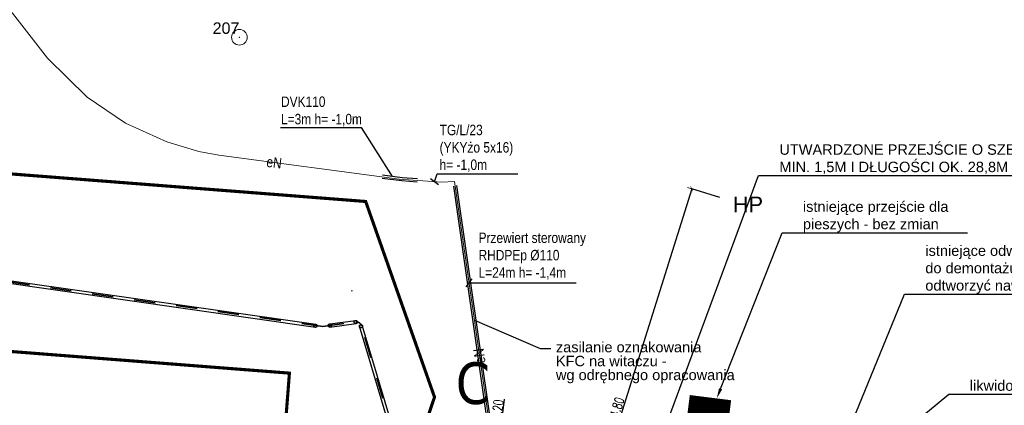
# Model space of a CAD drawing. Header units: millimetres. Extents: x 0 to 6566002, y 0 to 5716629.
# Tile 90 of 99: x 6564810 to 6564904, y 5715957 to 5715994. Entities that reach past the tile are written whole.
import ezdxf
from ezdxf import colors
from ezdxf.entities.mleader import LeaderData, LeaderLine
from ezdxf.enums import TextEntityAlignment as Align
from ezdxf.math import Vec2, Vec3

# ---------------------------------------------------------------- set-up
doc = ezdxf.new("R2010")
doc.units = ezdxf.units.MM
for name, pattern in [('413-500', [1, 0.5, -0.5]), ('DASHDOT', [25.4, 12.7, -6.35, 0, -6.35]), ('DASHED', [19.05, 12.7, -6.35]), ('JIS_02_1.0', [40.64, 20.32, -20.32])]:
    doc.linetypes.add(name, pattern=pattern)
for name, color, linetype, lineweight in [('_DOO-inwentaryzacja', 108, 'Continuous', 18), ('E-LINIA KABLOWA', 10, 'Continuous', 35), ('E-rys_sieci_nn_Amrest', 10, 'Continuous', 18), ('MBC_opisy', 255, 'Continuous', 13), ('MBC_symbole', 255, 'Continuous', 13), ('MBC_wymiar_ogolne', 133, 'Continuous', 13), ('MBC_zakres', 160, 'Continuous', 35), ('MBC_zakres_2', 160, 'Continuous', 35)]:
    doc.layers.add(name, color=color, linetype=linetype, lineweight=lineweight)
for name, color, linetype in [('E-PRZEPUST', 5, 'Continuous'), ('E-przepusty', 200, 'Continuous'), ('E-sieci_en_txt', 10, 'Continuous'), ('E-txt_sieci_nn_Amrest', 151, 'Continuous')]:
    doc.layers.add(name, color=color, linetype=linetype)
doc.styles.add('MtXpl_Arial_Narrow', font='ARIALN.TTF')
doc.styles.add('opis', font='tahoma.ttf', dxfattribs={"height": 8})
doc.styles.add('SIMPLEX', font='simplex.shx', dxfattribs={"width": 0.7})
doc.styles.get("Standard").update_dxf_attribs({"font": 'arial.ttf'})
doc.styles.add('wr-ruska-mdcp4-ac-nowa_mapa$1$Style-Arial', font='arial.ttf')
doc.dimstyles.new('maadST', dxfattribs={"dimscale": 0.0075, "dimtxt": 120, "dimasz": 1, "dimexe": 0.25, "dimexo": 100, "dimgap": 15, "dimtad": 1, "dimrnd": 0.1, "dimzin": 0, "dimdsep": 46, "dimtxsty": 'SIMPLEX', "dimblk": 'MaadTick', "dimcen": 0, "dimdle": 0.2, "dimclrd": 256, "dimclre": 256, "dimclrt": 256, "dimadec": 0, "dimazin": 0, "dimtfac": 1, "dimtmove": 1, "dimatfit": 3, "dimldrblk": 'INTEGRAL', "dimfxl": 1, "dimtolj": 1, "dimtzin": 0, "dimarcsym": 0})

# ---------------------------------------------------------------- blocks, each defined once
blk = doc.blocks.new('_None')
blk = doc.blocks.new('MaadTick')
at = {"color": 0}
blk.add_line((0, -55), (0, 55), dxfattribs=at)
at = {"color": 0, "const_width": 7.5}
blk.add_lwpolyline([(25, 25), (-25, -25)], dxfattribs=at)
blk = doc.blocks.new('*D64')
at = {"layer": 'Defpoints', "color": 0, "transparency": 16777216}
for p in [(6564856.659, 5715954.727), (6564858.099, 5715954.545), (6564854.473, 5715951.777)]:
    blk.add_point(p, dxfattribs=at)
at = {"layer": 'MBC_wymiar_ogolne', "lineweight": -2, "transparency": 16777216}
for p, q in [((6564856.251, 5715955.048), (6564856.519, 5715957.176)), ((6564857.899, 5715952.958), (6564856.251, 5715955.048)), ((6564857.403, 5715954.633), (6564858.101, 5715954.545)), ((6564857.7, 5715951.378), (6564858.098, 5715954.538)), ((6564855.217, 5715951.683), (6564857.701, 5715951.37))]:
    blk.add_line(p, q, dxfattribs=at)
at = {"layer": 'MBC_wymiar_ogolne', "lineweight": -2, "transparency": 16777216, "xscale": 0.0075, "yscale": 0.0075, "zscale": 0.0075}
for p, rotation in [((6564858.099, 5715954.545), 82.81540142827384), ((6564857.699, 5715951.37), 262.8154014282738)]:
    blk.add_blockref('MaadTick', p, dxfattribs=dict(at, rotation=rotation))
at = {"layer": 'MBC_wymiar_ogolne', "transparency": 16777216, "insert": (6564855.827, 5715956.182), "char_height": 0.9, "attachment_point": 5, "rotation": 82.8154, "style": 'SIMPLEX'}
blk.add_mtext('\\A1;3.20', dxfattribs=at)
blk = doc.blocks.new('_Integral')
at = {"color": 0, "linetype": 'ByBlock', "lineweight": -2}
for start, end in [(102, 168), (282, 348)]:
    blk.add_arc((0, 0), 0.454, start, end, dxfattribs=at)
blk = doc.blocks.new('*D99')
at = {"layer": 'Defpoints', "color": 0, "transparency": 16777216}
for p in [(6564877.88, 5715976.29), (6564861.043, 5715934.595), (6564864.443, 5715933.527)]:
    blk.add_point(p, dxfattribs=at)
at = {"layer": 'MBC_wymiar_ogolne', "lineweight": -2, "transparency": 16777216}
for p, q in [((6564874.477, 5715977.351), (6564861.045, 5715934.602)), ((6564877.164, 5715976.515), (6564874.477, 5715977.359)), ((6564863.728, 5715933.751), (6564861.041, 5715934.596))]:
    blk.add_line(p, q, dxfattribs=at)
at = {"layer": 'MBC_wymiar_ogolne', "lineweight": -2, "transparency": 16777216, "xscale": 0.0075, "yscale": 0.0075, "zscale": 0.0075}
for p, rotation in [((6564874.479, 5715977.359), 72.5568132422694), ((6564861.043, 5715934.595), 252.5568132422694)]:
    blk.add_blockref('MaadTick', p, dxfattribs=dict(at, rotation=rotation))
at = {"layer": 'MBC_wymiar_ogolne', "transparency": 16777216, "insert": (6564867.224, 5715956.145), "char_height": 0.9, "attachment_point": 5, "rotation": 72.55681, "style": 'SIMPLEX'}
blk.add_mtext('\\A1;44.80', dxfattribs=at)
blk = doc.blocks.new('*U332')
for q in [(0, 0.05), (0, 0.05), (0, 0)]:
    blk.add_line((0, 0), q)
for radius in [0.75, 0.0239]:
    blk.add_circle((0, 0), radius)

msp = doc.modelspace()

# ---------------------------------------------------------------- linework, layer by layer
at = {"color": 0, "linetype": 'JIS_02_1.0', "lineweight": 35, "ltscale": 0.1}
for p, q in [((6564839.057, 5715964.146), (6564779.599, 5715972.57)), ((6564839.057, 5715964.146), (6564842.23, 5715964.57)), ((6564845.96, 5715953.369), (6564842.776, 5715964.216))]:
    msp.add_line(p, q, dxfattribs=at)
at = {"layer": 'E-LINIA KABLOWA', "color": 0, "linetype": 'ByBlock'}
msp.add_arc((6564842.296, 5715964.075), 0.5, 16.35811, 97.62431, dxfattribs=at)
at = {"layer": 'E-PRZEPUST'}
for p, q in [((6564781.833, 5715972.408), (6564838.382, 5715964.361)), ((6564838.361, 5715964.054), (6564781.875, 5715972.142)), ((6564839.731, 5715964.39), (6564842.23, 5715964.725)), ((6564839.731, 5715964.082), (6564842.25, 5715964.418))]:
    msp.add_line(p, q, dxfattribs=at)
at = {"layer": 'E-PRZEPUST', "linetype": 'DASHED'}
for p, q in [((6564841.872, 5715967.51), (6564841.845, 5715967.598)), ((6564845.839, 5715953.278), (6564842.571, 5715964.172)), ((6564846.111, 5715953.378), (6564842.843, 5715964.271))]:
    msp.add_line(p, q, dxfattribs=at)
for centre in [(6564842.23, 5715964.57), (6564838.361, 5715964.209), (6564839.731, 5715964.236), (6564842.725, 5715964.172)]:
    msp.add_circle(centre, 0.154, dxfattribs=at)
at = {"layer": 'E-przepusty'}
for p, q in [((6564846.652, 5715978.11), (6564844.752, 5715978.346)), ((6564846.682, 5715978.409), (6564844.789, 5715978.644)), ((6564848.129, 5715977.998), (6564846.652, 5715978.11)), ((6564848.152, 5715978.298), (6564846.682, 5715978.409))]:
    msp.add_line(p, q, dxfattribs=at)
at = {"layer": 'E-txt_sieci_nn_Amrest'}
for p, q in [((6564842.752, 5715983.218), (6564845.735, 5715978.526)), ((6564852.829, 5715967.942), (6564853.388, 5715968.711))]:
    msp.add_line(p, q, dxfattribs=at)
at = {"layer": 'MBC_symbole', "linetype": '413-500', "const_width": 4}
msp.add_lwpolyline([(6564875.649, 5715952.326), (6564876.277, 5715957.317)], dxfattribs=at)

# ---------------------------------------------------------------- block references
at = {"layer": '_DOO-inwentaryzacja'}
ref = msp.add_blockref('*U332', (6564831.05, 5715991.882), dxfattribs=at)
ref.add_attrib('NR', '207', dxfattribs={"layer": '0', "height": 1.1, "style": 'wr-ruska-mdcp4-ac-nowa_mapa$1$Style-Arial'}).set_placement((6564831.05, 5715991.882), align=Align.BOTTOM_RIGHT)

# ---------------------------------------------------------------- texts
at = {"layer": 'E-rys_sieci_nn_Amrest', "style": 'MtXpl_Arial_Narrow'}
for rotation, p in [(352.84999, (6564834.389, 5715979.862)), (98.1292, (6564854.099, 5715961.308))]:
    msp.add_text('eN', height=1, rotation=rotation, dxfattribs=at).set_placement(p, align=Align.MIDDLE)
at = {"layer": 'E-txt_sieci_nn_Amrest', "insert": (6564850.274, 5715983.493), "char_height": 1, "width": 7.27154, "attachment_point": 1, "style": 'MtXpl_Arial_Narrow', "bg_fill": 3, "box_fill_scale": 1, "bg_fill_color": 256, "bg_fill_transparency": 0}
msp.add_mtext('TG/L/23 (YKYżo 5x16)\\Ph= -1,0m', dxfattribs=at)
at = {"layer": 'MBC_opisy', "lineweight": 13, "insert": (6564878.417, 5715976.604), "char_height": 1.5, "attachment_point": 1}
msp.add_mtext_dynamic_manual_height_columns('HP', width=3.03601, gutter_width=0.125, heights=[0], dxfattribs=at)
at = {"layer": 'MBC_zakres', "color": 160, "insert": (6564851.822, 5715960.708), "char_height": 4, "attachment_point": 1, "style": 'opis'}
msp.add_mtext_dynamic_manual_height_columns('C', width=4.8161, gutter_width=5, heights=[0], dxfattribs=at)

# ---------------------------------------------------------------- dimensions: what is measured, and where the dimension line sits
at = {"layer": 'MBC_wymiar_ogolne'}
dim = msp.add_linear_dim(base=(6564858.099, 5715954.545), p1=(6564854.473, 5715951.777), p2=(6564856.659, 5715954.727), angle=262.8154, dimstyle='maadST', dxfattribs=at)
dim.commit()
dim.dimension.update_dxf_attribs({"geometry": '*D64', "text_midpoint": (6564856.265, 5715955.159), "dimtype": 160})

# ---------------------------------------------------------------- next in the draw order: linework, layer by layer
at = {"layer": 'E-przepusty'}
for p, q in [((6564854.88, 5715954.94), (6564851.624, 5715977.61)), ((6564855.182, 5715954.943), (6564851.921, 5715977.653))]:
    msp.add_line(p, q, dxfattribs=at)
at = {"layer": 'E-rys_sieci_nn_Amrest'}
msp.add_line((6564855.032, 5715954.932), (6564851.714, 5715978.039), dxfattribs=at)
msp.add_lwpolyline([(6564851.714, 5715978.039), (6564850.461, 5715977.972), (6564846.405, 5715978.28), (6564829.079, 5715980.561), (6564827.166, 5715980.913), (6564824.082, 5715981.848), (6564820.111, 5715983.636), (6564816.427, 5715986.146), (6564812.638, 5715989.867), (6564795.614, 5716011.761), (6564792.384, 5716012.531), (6564779.543, 5716029.083), (6564781.173, 5716039.429)], dxfattribs=at)
at = {"layer": 'E-txt_sieci_nn_Amrest'}
for p, q in [((6564850.156, 5715977.745), (6564849.387, 5715978.304)), ((6564849.772, 5715978.024), (6564850.042, 5715978.782)), ((6564850.042, 5715978.782), (6564857.787, 5715978.782))]:
    msp.add_line(p, q, dxfattribs=at)

# ---------------------------------------------------------------- next in the draw order: leaders
at = {"layer": 'MBC_opisy', "color": 0}
ml = msp.add_multileader_mtext('Standard', dxfattribs=at)
ml.set_content('UTWARDZONE PRZEJŚCIE O SZEROKOŚCI MIN. 1,5M I DŁUGOŚCI OK. 28,8M')
ml.set_leader_properties()
ml.build(insert=Vec2(0, 0))
ml.multileader.update_dxf_attribs({"text_left_attachment_type": 5, "text_right_attachment_type": 5, "dogleg_length": 1, "arrow_head_size": 1})
ctx = ml.context
ctx.base_point, ctx.char_height, ctx.arrow_head_size, ctx.landing_gap_size, ctx.plane_origin = Vec3(6564881.894, 5715978.614), 1, 1, 1, Vec3(6564906.554, 5715964.428)
ctx.left_attachment, ctx.right_attachment = 5, 5
notes = []
notes.append((ctx, [(0, (1, 1, 0), (6564880.894, 5715978.614), (1, 0), 1, [(0, [(6564869.166, 5715947.002)], 0, [])])]))
ctx.mtext.insert, ctx.mtext.width, ctx.mtext.line_spacing_style, ctx.mtext.flow_direction = Vec3(6564882.894, 5715981.616), 29.31316, 2, 5
ctx.mtext.has_bg_fill, ctx.mtext.bg_color, ctx.mtext.bg_scale_factor, ctx.mtext.bg_transparency, ctx.mtext.use_window_bg_color = 1, -1027028792, 1.5, 0, 1
for ctx, leaders in notes:
    for number, flags, end, landing, length, lines in leaders:
        leader = LeaderData()
        leader.index, (leader.has_last_leader_line, leader.has_dogleg_vector, leader.attachment_direction) = number, flags
        leader.last_leader_point, leader.dogleg_vector, leader.dogleg_length = Vec3(end), Vec3(landing), length
        for number, points, colour, breaks in lines:
            line = LeaderLine()
            line.index, line.vertices, line.color, line.breaks = number, Vec3.list(points), colors.encode_raw_color(colour), breaks
            leader.lines.append(line)
        ctx.leaders.append(leader)

# ---------------------------------------------------------------- next in the draw order: texts
at = {"layer": 'E-txt_sieci_nn_Amrest', "insert": (6564835.048, 5715986.204), "char_height": 1, "width": 7.9075, "attachment_point": 1, "style": 'MtXpl_Arial_Narrow', "bg_fill": 3, "box_fill_scale": 1, "bg_fill_color": 256, "bg_fill_transparency": 0}
msp.add_mtext('DVK110\\PL=3m h= -1,0m', dxfattribs=at)

# ---------------------------------------------------------------- next in the draw order: leaders
at = {"layer": 'MBC_opisy', "color": 0}
ml = msp.add_multileader_mtext('Standard', dxfattribs=at)
ml.set_content('istniejące odwodnienie liniowe\\Pdo demontażu / po demontażu\\Podtworzyć nawierzchnię drogi')
ml.set_leader_properties()
ml.build(insert=Vec2(0, 0))
ml.multileader.update_dxf_attribs({"text_left_attachment_type": 5, "text_right_attachment_type": 5, "dogleg_length": 1, "arrow_head_size": 1})
ctx = ml.context
ctx.base_point, ctx.char_height, ctx.arrow_head_size, ctx.landing_gap_size, ctx.plane_origin = Vec3(6564895.907, 5715967.251), 1, 1, 1, Vec3(6564928.475, 5715954.227)
ctx.left_attachment, ctx.right_attachment = 5, 5
notes = []
notes.append((ctx, [(0, (1, 1, 0), (6564894.907, 5715967.251), (1, 0), 1, [(0, [(6564888.18, 5715950.83)], 0, [])])]))
ctx.mtext.insert, ctx.mtext.line_spacing_style, ctx.mtext.flow_direction = Vec3(6564896.907, 5715971.917), 2, 5
ctx.mtext.has_bg_fill, ctx.mtext.bg_color, ctx.mtext.bg_scale_factor, ctx.mtext.bg_transparency, ctx.mtext.use_window_bg_color = 1, -1027028792, 1.5, 0, 1
for ctx, leaders in notes:
    for number, flags, end, landing, length, lines in leaders:
        leader = LeaderData()
        leader.index, (leader.has_last_leader_line, leader.has_dogleg_vector, leader.attachment_direction) = number, flags
        leader.last_leader_point, leader.dogleg_vector, leader.dogleg_length = Vec3(end), Vec3(landing), length
        for number, points, colour, breaks in lines:
            line = LeaderLine()
            line.index, line.vertices, line.color, line.breaks = number, Vec3.list(points), colors.encode_raw_color(colour), breaks
            leader.lines.append(line)
        ctx.leaders.append(leader)

# ---------------------------------------------------------------- next in the draw order: linework, layer by layer
at = {"layer": 'E-txt_sieci_nn_Amrest'}
msp.add_line((6564835.007, 5715983.218), (6564842.752, 5715983.218), dxfattribs=at)

# ---------------------------------------------------------------- next in the draw order: leaders
at = {"layer": 'MBC_opisy', "color": 0}
ml = msp.add_multileader_mtext('Standard', dxfattribs=at)
ml.set_content('istniejące przejście dla\\Ppieszych - bez zmian')
ml.set_leader_properties()
ml.build(insert=Vec2(0, 0))
ml.multileader.update_dxf_attribs({"text_left_attachment_type": 5, "text_right_attachment_type": 5, "dogleg_length": 1, "arrow_head_size": 1})
ctx = ml.context
ctx.base_point, ctx.char_height, ctx.arrow_head_size, ctx.landing_gap_size, ctx.plane_origin = Vec3(6564884.152, 5715973.142), 1, 1, 1, Vec3(6564917.18, 5715960.637)
ctx.left_attachment, ctx.right_attachment = 5, 5
notes = []
notes.append((ctx, [(0, (1, 1, 0), (6564883.152, 5715973.142), (1, 0), 1, [(0, [(6564876.885, 5715957.24)], 0, [])])]))
ctx.mtext.insert, ctx.mtext.line_spacing_style, ctx.mtext.flow_direction = Vec3(6564885.152, 5715976.142), 2, 5
ctx.mtext.has_bg_fill, ctx.mtext.bg_color, ctx.mtext.bg_scale_factor, ctx.mtext.bg_transparency, ctx.mtext.use_window_bg_color = 1, -1027028792, 1.5, 0, 1
for ctx, leaders in notes:
    for number, flags, end, landing, length, lines in leaders:
        leader = LeaderData()
        leader.index, (leader.has_last_leader_line, leader.has_dogleg_vector, leader.attachment_direction) = number, flags
        leader.last_leader_point, leader.dogleg_vector, leader.dogleg_length = Vec3(end), Vec3(landing), length
        for number, points, colour, breaks in lines:
            line = LeaderLine()
            line.index, line.vertices, line.color, line.breaks = number, Vec3.list(points), colors.encode_raw_color(colour), breaks
            leader.lines.append(line)
        ctx.leaders.append(leader)

# ---------------------------------------------------------------- next in the draw order: dimensions: what is measured, and where the dimension line sits
at = {"layer": 'MBC_wymiar_ogolne'}
dim = msp.add_aligned_dim(p1=(6564877.88, 5715976.29), p2=(6564864.443, 5715933.527), distance=-3.565, dimstyle='maadST', dxfattribs=at)
dim.commit()
dim.dimension.update_dxf_attribs({"geometry": '*D99', "text_midpoint": (6564867.224, 5715956.145)})

# ---------------------------------------------------------------- next in the draw order: leaders
at = {"layer": 'E-sieci_en_txt', "lineweight": 13}
ml = msp.add_multileader_mtext('Standard', dxfattribs=at)
ml.set_content('zasilanie oznakowania\\PKFC na witaczu - ^Jwg odrębnego opracowania', color=256)
ml.set_leader_properties()
ml.set_arrow_properties(name='NONE')
ml.build(insert=Vec2(0, 0))
ml.multileader.update_dxf_attribs({"dogleg_length": 1, "arrow_head_size": 1})
ctx = ml.context
ctx.base_point, ctx.char_height, ctx.arrow_head_size, ctx.landing_gap_size, ctx.plane_origin = Vec3(6564860.94, 5715962.017), 1, 1, 0.5, Vec3(6564851.144, 5715968.452)
notes = []
notes.append((ctx, [(0, (1, 1, 0), (6564859.94, 5715962.017), (1, 0), 1, [(1, [(6564853.62, 5715964.763)], 0, [])])]))
ctx.mtext.insert, ctx.mtext.width, ctx.mtext.line_spacing_factor, ctx.mtext.flow_direction = Vec3(6564861.44, 5715962.664), 23.22613, 0.8, 5
at = {"layer": 'MBC_opisy', "color": 0}
ml = msp.add_multileader_mtext('Standard', dxfattribs=at)
ml.set_content('likwidowane miejsca postojowe (8 szt.)')
ml.set_leader_properties()
ml.build(insert=Vec2(0, 0))
ml.multileader.update_dxf_attribs({"text_left_attachment_type": 5, "text_right_attachment_type": 5, "dogleg_length": 1, "arrow_head_size": 1})
ctx = ml.context
ctx.base_point, ctx.char_height, ctx.arrow_head_size, ctx.landing_gap_size, ctx.plane_origin = Vec3(6564900.175, 5715957.639), 1, 1, 1, Vec3(6564935.291, 5715950.736)
ctx.left_attachment, ctx.right_attachment = 5, 5
notes.append((ctx, [(0, (1, 1, 0), (6564899.175, 5715957.639), (1, 0), 1, [(1, [(6564895.222, 5715947.469), (6564888.104, 5715948.571)], 0, [])])]))
ctx.mtext.insert, ctx.mtext.line_spacing_style, ctx.mtext.flow_direction = Vec3(6564901.175, 5715958.973), 2, 5
ctx.mtext.has_bg_fill, ctx.mtext.bg_color, ctx.mtext.bg_scale_factor, ctx.mtext.bg_transparency, ctx.mtext.use_window_bg_color = 1, -1027028792, 1.5, 0, 1
for ctx, leaders in notes:
    for number, flags, end, landing, length, lines in leaders:
        leader = LeaderData()
        leader.index, (leader.has_last_leader_line, leader.has_dogleg_vector, leader.attachment_direction) = number, flags
        leader.last_leader_point, leader.dogleg_vector, leader.dogleg_length = Vec3(end), Vec3(landing), length
        for number, points, colour, breaks in lines:
            line = LeaderLine()
            line.index, line.vertices, line.color, line.breaks = number, Vec3.list(points), colors.encode_raw_color(colour), breaks
            leader.lines.append(line)
        ctx.leaders.append(leader)

# ---------------------------------------------------------------- next in the draw order: texts
at = {"layer": 'E-txt_sieci_nn_Amrest', "insert": (6564854.014, 5715973.154), "char_height": 1, "width": 17.08729, "attachment_point": 1, "style": 'MtXpl_Arial_Narrow', "bg_fill": 3, "box_fill_scale": 1, "bg_fill_color": 256, "bg_fill_transparency": 0}
msp.add_mtext('Przewiert sterowany\\PRHDPEp %%c110\\PL=24m h= -1,4m', dxfattribs=at)

# ---------------------------------------------------------------- next in the draw order: linework, layer by layer
at = {"layer": 'E-txt_sieci_nn_Amrest'}
msp.add_line((6564853.109, 5715968.326), (6564863.394, 5715968.326), dxfattribs=at)
at = {"layer": 'MBC_zakres_2', "color": 210, "linetype": 'DASHDOT', "ltscale": 0.1, "const_width": 0.3}
msp.add_lwpolyline([(6564760.922, 5715982.52), (6564843.177, 5715976.135), (6564849.786, 5715957.37), (6564841.972, 5715934.274), (6564842.631, 5715909.087), (6565027.21, 5715911.289), (6565027.21, 5715887.144), (6565012.29, 5715886.609), (6565012.29, 5715897.814), (6564830.885, 5715895.649), (6564835.855, 5715959.669), (6564759.608, 5715965.588), (6564760.922, 5715982.522)], dxfattribs=at)

doc.saveas('drawing.dxf')
